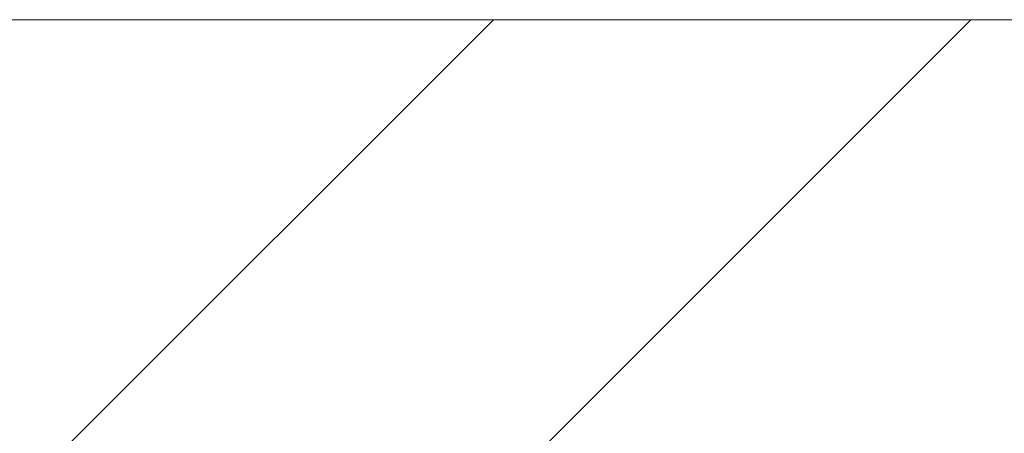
# Model space of a CAD drawing. Extents: x -620 to 3480, y 62 to 1102.
# Tile 163 of 256: x 203.13 to 206.04, y 737.71 to 738.94. Entities that reach past the tile are written whole.
import ezdxf
from ezdxf.lldxf.tags import DXFTag

# ---------------------------------------------------------------- set-up
doc = ezdxf.new("R2010")
doc.units = 0
doc.layers.get('0').update_dxf_attribs({"lineweight": 13})
doc.layers.add('E_Detail_Linie_Text_Bem', color=7, linetype='Continuous', lineweight=13)
doc.layers.add('E_Detail_Wandschraffur', color=7, linetype='Continuous', lineweight=5, true_color=0xc0c0c0)
tags = doc.linetypes.add('fein_strichliert', pattern=[4, 1, -2, 1]).pattern_tags.tags
tags[8:9] = [DXFTag(74, 4), DXFTag(75, 0), DXFTag(340, '0'), DXFTag(46, 0.0), DXFTag(50, 0.0), DXFTag(44, 0.0), DXFTag(45, 0.0)]
tags[6:7] = [DXFTag(74, 4), DXFTag(75, 0), DXFTag(340, '0'), DXFTag(46, 0.0), DXFTag(50, 0.0), DXFTag(44, 0.0), DXFTag(45, 0.0)]
tags[4:5] = [DXFTag(74, 4), DXFTag(75, 0), DXFTag(340, '0'), DXFTag(46, 0.0), DXFTag(50, 0.0), DXFTag(44, 0.0), DXFTag(45, 0.0)]

# ---------------------------------------------------------------- blocks, each defined once
blk = doc.blocks.new('Referenz-A06G9SU08I')
at = {"layer": 'E_Detail_Linie_Text_Bem', "linetype": 'Continuous', "ltscale": 0.13}
blk.add_line((196.8744, 738.94), (256.8525, 738.94), dxfattribs=at)
at = {"layer": 'E_Detail_Wandschraffur', "linetype": 'ByBlock', "ltscale": 0.13}
blk.add_line((202.0505, 736.4623), (204.5282, 738.94), dxfattribs=at)
at = {"layer": 'E_Detail_Wandschraffur', "linetype": 'fein_strichliert', "ltscale": 0.13}
blk.add_line((204.6774, 737.6749), (205.9424, 738.94), dxfattribs=at)

msp = doc.modelspace()

# ---------------------------------------------------------------- block references
at = {"color": 8, "lineweight": 25, "ltscale": 0.25, "true_color": 0x808080}
msp.add_blockref('Referenz-A06G9SU08I', (0, 0), dxfattribs=at)

doc.saveas('drawing.dxf')
